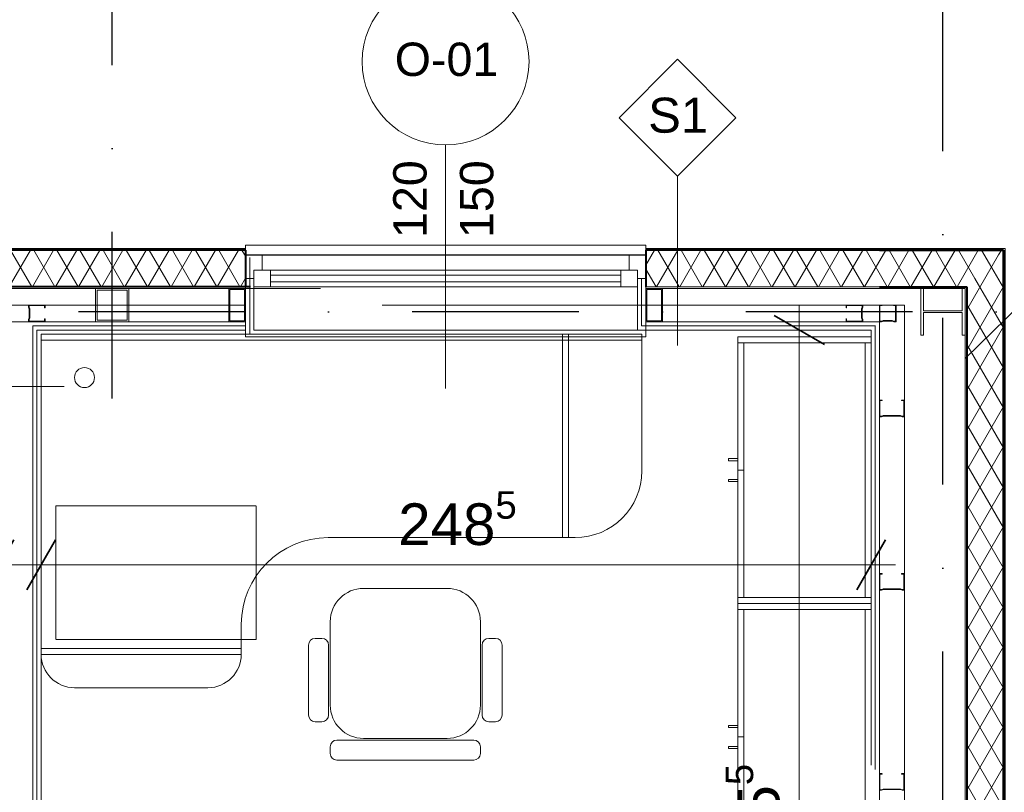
# Model space of a CAD drawing. Header units: millimetres. Extents: x 2016045 to 2079203, y -1576958 to -1542749.
# Tile 104 of 109: x 2038550 to 2041500, y -1553902 to -1551585. Entities that reach past the tile are written whole.
import ezdxf

# ---------------------------------------------------------------- set-up
doc = ezdxf.new("R2010")
doc.units = ezdxf.units.MM
doc.header["$MEASUREMENT"] = 0
for name, pattern in [('HIDDEN2', [1.875, 1.25, -0.625]), ('Kropki i Kreski', [335.138881, 176.388884, -88.194442, 0, -70.555556]), ('OSIE', [1000, 500, -250, 0, -250])]:
    doc.linetypes.add(name, pattern=pattern)
for name, color, linetype, lineweight in [('a___cienka___0.15_Nr_pióra__5', 7, 'Continuous', 40), ('a___przekrojowa___0.5_Nr_pióra__1', 7, 'Continuous', 0), ('Budowlane - Opisy_Nr_pióra__1', 7, 'Continuous', 0), ('Budowlane - Opisy_Nr_pióra__7', 7, 'Continuous', 13), ('Budowlane - Sciany Wew_Nr_pióra__251', 94, 'Continuous', 20), ('Budowlane - Sciany Wew_Nr_pióra__7', 7, 'Continuous', 13), ('Budowlane - Sciany Zew_Nr_pióra__7', 7, 'Continuous', 13), ('Konstrukcja - podkonstrukcja pod panele - belki_Nr_pióra__7', 7, 'Continuous', 13), ('Konstrukcja - scian dzialowych_Nr_pióra__7', 7, 'Continuous', 13), ('okna_Nr_pióra__7', 7, 'Continuous', 13), ('struktura_Nr_pióra__7', 7, 'Continuous', 13), ('Wymiarowanie_Nr_pióra__1', 7, 'Continuous', 0), ('znaczniki okien_Nr_pióra__1', 7, 'Continuous', 0), ('znaczniki okien_Nr_pióra__7', 7, 'Continuous', 13), ('Ściany zewnętrzne_Nr_pióra__1', 7, 'Continuous', 0), ('Ściany zewnętrzne_Nr_pióra__5', 7, 'Continuous', 40), ('Ściany_Nr_pióra__1', 7, 'Continuous', 0), ('Ściany_Nr_pióra__51', 5, 'Continuous', 13)]:
    doc.layers.add(name, color=color, linetype=linetype, lineweight=lineweight)
for name, color, linetype, lineweight, true_color in [('a___przekrojowa___0.5_Nr_pióra__160', 7, 'Continuous', 20, 0x020602), ('drzwi_Nr_pióra__30', 7, 'Continuous', 13, 0x0322fc), ('MEBLE PKN_Nr_pióra__12', 7, 'Continuous', 5, 0x9f9f9f), ('OSIE_Nr_pióra__2', 7, 'Continuous', 25, 0x0322fc), ('Wymiarowanie_Nr_pióra__3', 7, 'Continuous', 35, 0x008200)]:
    doc.layers.add(name, color=color, linetype=linetype, lineweight=lineweight, true_color=true_color)
doc.layers.add('Wymiarowanie', color=7, linetype='Continuous')
doc.layers.add('Ściany zewnętrzne', color=7, linetype='Continuous')
doc.styles.add('GENERATED_STYLE_1', font='arial.ttf')
doc.dimstyles.new('GENERATED_STYLE__1', dxfattribs={"dimtxt": 125, "dimasz": 114, "dimexe": 0.18, "dimexo": 0, "dimgap": 0.09, "dimtad": 1, "dimtih": 1, "dimtoh": 1, "dimdec": 0, "dimlfac": 0.1, "dimzin": 0, "dimdsep": 46, "dimtxsty": 'GENERATED_STYLE_1', "dimblk": 'ARROWHEAD_2', "dimblk1": 'ARROWHEAD_2', "dimblk2": 'ARROWHEAD_2', "dimcen": 0.09, "dimclrd": 7, "dimclre": 7, "dimclrt": 7, "dimadec": 4, "dimazin": 0, "dimtfac": 1, "dimtdec": 4, "dimtmove": 0, "dimatfit": 3, "dimfxl": 0, "dimtolj": 1, "dimtzin": 0, "dimarcsym": 0})
doc.dimstyles.new('GENERATED_STYLE__2', dxfattribs={"dimtxt": 125, "dimasz": 114, "dimexe": 0.18, "dimexo": 0, "dimgap": 0.09, "dimtad": 1, "dimdec": 0, "dimlfac": 0.1, "dimzin": 0, "dimdsep": 46, "dimtxsty": 'GENERATED_STYLE_1', "dimblk": 'ARROWHEAD_2', "dimblk1": 'ARROWHEAD_2', "dimblk2": 'ARROWHEAD_2', "dimcen": 0.09, "dimclrd": 7, "dimclre": 7, "dimclrt": 7, "dimadec": 4, "dimazin": 0, "dimtfac": 1, "dimtdec": 4, "dimtmove": 2, "dimatfit": 3, "dimfxl": 0, "dimtolj": 1, "dimtzin": 0, "dimarcsym": 0})
doc.dimstyles.new('GENERATED_STYLE__3', dxfattribs={"dimtxt": 125, "dimasz": 114, "dimexe": 0.18, "dimexo": 0, "dimgap": 0.09, "dimtad": 1, "dimdec": 0, "dimlfac": 0.1, "dimzin": 0, "dimdsep": 46, "dimtxsty": 'GENERATED_STYLE_1', "dimblk": 'ARROWHEAD_2', "dimblk1": 'ARROWHEAD_2', "dimblk2": 'ARROWHEAD_2', "dimcen": 0.09, "dimclrd": 7, "dimclre": 7, "dimclrt": 7, "dimadec": 4, "dimazin": 0, "dimtfac": 1, "dimtdec": 4, "dimtmove": 0, "dimatfit": 3, "dimfxl": 0, "dimtolj": 1, "dimtzin": 0, "dimarcsym": 0})
pattern_1 = [(60, (1682719.62, -1237567.41), (-51.961524, 30), []), (120, (1682719.62, -1237567.41), (51.961524, 30), [])]

# ---------------------------------------------------------------- blocks, each defined once
blk = doc.blocks.new('Ściana_25', base_point=(2041382.9, -1552390.9))
at = {"layer": 'Ściany zewnętrzne', "linetype": 'Continuous', "lineweight": 0, "true_color": 0x000000}
h = blk.add_hatch(dxfattribs=at)
h.set_pattern_fill('izolacja_miękka', color=18, style=0, pattern_type=2)
h.set_pattern_definition(pattern_1)
h.paths.add_polyline_path([(2041497.9, -1556280.9), (2041497.9, -1552275.9), (2041387.9, -1552385.9), (2041387.9, -1556280.9)])
at = {"layer": 'Ściany zewnętrzne_Nr_pióra__1', "linetype": 'Continuous'}
blk.add_line((2041387.9, -1552385.9), (2041387.9, -1556280.9), dxfattribs=at)
at = {"layer": 'Ściany zewnętrzne_Nr_pióra__1', "linetype": 'Continuous', "flags": 128}
for points in [[(2041502.9, -1556280.9), (2041502.9, -1552270.9)], [(2041382.9, -1552390.9), (2041382.9, -1556280.9)], [(2041387.9, -1556280.9), (2041382.9, -1556280.9)], [(2041502.9, -1556280.9), (2041497.9, -1556280.9)]]:
    blk.add_lwpolyline(points, dxfattribs=at)
at = {"layer": 'Ściany zewnętrzne_Nr_pióra__5', "linetype": 'Continuous'}
blk.add_line((2041497.9, -1556280.9), (2041497.9, -1552275.9), dxfattribs=at)
at = {"layer": 'Ściany zewnętrzne_Nr_pióra__5', "linetype": 'Continuous', "flags": 128}
blk.add_lwpolyline([(2041497.9, -1556280.9), (2041387.9, -1556280.9)], dxfattribs=at)
blk = doc.blocks.new('Ściana_26', base_point=(2041382.9, -1552390.9))
at = {"layer": 'Ściany zewnętrzne', "linetype": 'Continuous', "lineweight": 0, "true_color": 0x000000}
h = blk.add_hatch(dxfattribs=at)
h.set_pattern_fill('izolacja_miękka', color=18, style=0, pattern_type=2)
h.set_pattern_definition(pattern_1)
h.paths.add_polyline_path([(2041497.9, -1552275.9), (2040426, -1552275.9), (2040426, -1552385.9), (2041387.9, -1552385.9)])
at = {"layer": 'Ściany zewnętrzne_Nr_pióra__1', "linetype": 'Continuous'}
blk.add_line((2040426, -1552385.9), (2041387.9, -1552385.9), dxfattribs=at)
at = {"layer": 'Ściany zewnętrzne_Nr_pióra__1', "linetype": 'Continuous', "flags": 128}
for points in [[(2041502.9, -1552270.9), (2040426, -1552270.9)], [(2040426, -1552270.9), (2040426, -1552275.9)], [(2040426, -1552385.9), (2040426, -1552390.9)], [(2040426, -1552390.9), (2041382.9, -1552390.9)]]:
    blk.add_lwpolyline(points, dxfattribs=at)
at = {"layer": 'Ściany zewnętrzne_Nr_pióra__5', "linetype": 'Continuous'}
blk.add_line((2041497.9, -1552275.9), (2040426, -1552275.9), dxfattribs=at)
at = {"layer": 'Ściany zewnętrzne_Nr_pióra__5', "linetype": 'Continuous', "flags": 128}
blk.add_lwpolyline([(2040426, -1552275.9), (2040426, -1552385.9)], dxfattribs=at)
blk = doc.blocks.new('Ściana_39', base_point=(2039226, -1552390.9))
at = {"layer": 'Ściany zewnętrzne', "linetype": 'Continuous', "lineweight": 0, "true_color": 0x000000}
h = blk.add_hatch(dxfattribs=at)
h.set_pattern_fill('izolacja_miękka', color=18, style=0, pattern_type=2)
h.set_pattern_definition(pattern_1)
h.paths.add_polyline_path([(2039226, -1552275.9), (2038271.5, -1552275.9), (2038271.5, -1552385.9), (2039226, -1552385.9)])
at = {"layer": 'Ściany zewnętrzne_Nr_pióra__1', "linetype": 'Continuous'}
blk.add_line((2038271.5, -1552385.9), (2039226, -1552385.9), dxfattribs=at)
at = {"layer": 'Ściany zewnętrzne_Nr_pióra__1', "linetype": 'Continuous', "flags": 128}
for points in [[(2039226, -1552270.9), (2038271.5, -1552270.9)], [(2038271.5, -1552270.9), (2038271.5, -1552275.9)], [(2039226, -1552270.9), (2039226, -1552275.9)], [(2038271.5, -1552385.9), (2038271.5, -1552390.9)], [(2038271.5, -1552390.9), (2039226, -1552390.9)], [(2039226, -1552385.9), (2039226, -1552390.9)]]:
    blk.add_lwpolyline(points, dxfattribs=at)
at = {"layer": 'Ściany zewnętrzne_Nr_pióra__5', "linetype": 'Continuous'}
blk.add_line((2039226, -1552275.9), (2038271.5, -1552275.9), dxfattribs=at)
at = {"layer": 'Ściany zewnętrzne_Nr_pióra__5', "linetype": 'Continuous', "flags": 128}
for points in [[(2038271.5, -1552275.9), (2038271.5, -1552385.9)], [(2039226, -1552275.9), (2039226, -1552385.9)]]:
    blk.add_lwpolyline(points, dxfattribs=at)
blk = doc.blocks.new('*D87', base_point=(1682719.6, -1237567.4))
at = {"layer": 'Wymiarowanie_Nr_pióra__1', "linetype": 'Continuous'}
for p, q in [((2036376.4, -1553332.5), (2036376.4, -1553107.5)), ((2038488.9, -1553332.5), (2038488.9, -1553107.5)), ((2036376.4, -1553220), (2038488.9, -1553220))]:
    blk.add_line(p, q, dxfattribs=at)
at = {"layer": 'Wymiarowanie_Nr_pióra__3', "linetype": 'Continuous'}
for p, q in [((2036419.7, -1553145), (2036333.1, -1553295)), ((2038532.2, -1553145), (2038445.6, -1553295))]:
    blk.add_line(p, q, dxfattribs=at)
at = {"layer": 'Wymiarowanie_Nr_pióra__1', "char_height": 125, "attachment_point": 7, "style": 'GENERATED_STYLE_1'}
for s, insert in [('\\A1;{\\fArial|b0|i0|c238|p38;211\\fArial|b0|i0|c238|p38;\\A1{\\H.66x;\\S5^  ;}}', (2037139.2, -1553196.4)), ('\\A1;{\\fArial|b0|i0|c238|p38;12\\fArial|b0|i0|c238|p38;\\A1{\\H.66x;\\S5^  ;}}', (2038193.2, -1553196.4))]:
    blk.add_mtext(s, dxfattribs=dict(at, insert=insert))
blk = doc.blocks.new('ARROWHEAD_2')
at = {"color": 0, "linetype": 'Continuous', "lineweight": 0}
for p, q in [((-0.378, -0.655), (0.378, 0.655)), ((0, 0), (-1, 0))]:
    blk.add_line(p, q, dxfattribs=at)
blk = doc.blocks.new('*D88', base_point=(1682719.6, -1237567.4))
at = {"layer": 'Wymiarowanie_Nr_pióra__1', "linetype": 'Continuous'}
for p, q in [((2038488.9, -1553332.5), (2038488.9, -1553107.5)), ((2038613.9, -1553332.5), (2038613.9, -1553107.5)), ((2038488.9, -1553220), (2038613.9, -1553220))]:
    blk.add_line(p, q, dxfattribs=at)
at = {"layer": 'Wymiarowanie_Nr_pióra__3', "linetype": 'Continuous'}
for p, q in [((2038532.2, -1553145), (2038445.6, -1553295)), ((2038657.2, -1553145), (2038570.6, -1553295))]:
    blk.add_line(p, q, dxfattribs=at)
blk = doc.blocks.new('*D89', base_point=(1682719.6, -1237567.4))
at = {"layer": 'Wymiarowanie_Nr_pióra__1', "linetype": 'Continuous'}
for p, q in [((2038613.9, -1553332.5), (2038613.9, -1553107.5)), ((2041101.4, -1553332.5), (2041101.4, -1553107.5)), ((2038613.9, -1553220), (2041101.4, -1553220)), ((2041101.4, -1553220), (2041174.7, -1553220))]:
    blk.add_line(p, q, dxfattribs=at)
at = {"layer": 'Wymiarowanie_Nr_pióra__3', "linetype": 'Continuous'}
for p, q in [((2038657.2, -1553145), (2038570.6, -1553295)), ((2041058.1, -1553295), (2041144.7, -1553145))]:
    blk.add_line(p, q, dxfattribs=at)
at = {"layer": 'Wymiarowanie_Nr_pióra__1', "insert": (2039684, -1553197.1), "char_height": 125, "attachment_point": 7, "style": 'GENERATED_STYLE_1'}
blk.add_mtext('\\A1;{\\fArial|b0|i0|c238|p38;248\\fArial|b0|i0|c238|p38;\\A1{\\H.66x;\\S5^  ;}}', dxfattribs=at)
blk = doc.blocks.new('*D90', base_point=(1682719.6, -1237567.4))
at = {"layer": 'Wymiarowanie_Nr_pióra__1', "linetype": 'Continuous'}
for p, q in [((2033660.2, -1552455.1), (2033660.2, -1552528.4)), ((2033547.7, -1552528.4), (2033772.7, -1552528.4)), ((2033660.2, -1552528.4), (2033660.2, -1553820.9)), ((2033547.7, -1553820.9), (2033772.7, -1553820.9))]:
    blk.add_line(p, q, dxfattribs=at)
at = {"layer": 'Wymiarowanie_Nr_pióra__3', "linetype": 'Continuous'}
for p, q in [((2033735.2, -1552571.7), (2033585.2, -1552485.1)), ((2033735.2, -1553864.2), (2033585.2, -1553777.6))]:
    blk.add_line(p, q, dxfattribs=at)
at = {"layer": 'Wymiarowanie_Nr_pióra__1', "char_height": 125, "attachment_point": 7, "rotation": 90, "style": 'GENERATED_STYLE_1'}
for s, insert in [('\\A1;{\\fArial|b0|i0|c238|p38;129\\fArial|b0|i0|c238|p38;\\A1{\\H.66x;\\S5^  ;}}', (2033637.3, -1553220)), ('\\A1;{\\fArial|b0|i0|c238|p38;10}', (2033635.2, -1553777.6))]:
    blk.add_mtext(s, dxfattribs=dict(at, insert=insert))
blk = doc.blocks.new('*D104', base_point=(1682719.6, -1237567.4))
at = {"layer": 'Wymiarowanie_Nr_pióra__1', "linetype": 'Continuous'}
for p, q in [((2040886.1, -1552442.6), (2040886.1, -1552515.9)), ((2040773.6, -1552515.9), (2040998.6, -1552515.9)), ((2040886.1, -1552515.9), (2040886.1, -1555670.9)), ((2040773.6, -1555670.9), (2040998.6, -1555670.9))]:
    blk.add_line(p, q, dxfattribs=at)
at = {"layer": 'Wymiarowanie_Nr_pióra__3', "linetype": 'Continuous'}
for p, q in [((2040961.1, -1552559.2), (2040811.1, -1552472.6)), ((2040961.1, -1555714.2), (2040811.1, -1555627.6))]:
    blk.add_line(p, q, dxfattribs=at)
at = {"layer": 'Wymiarowanie_Nr_pióra__1', "char_height": 125, "attachment_point": 7, "rotation": 90, "style": 'GENERATED_STYLE_1'}
for s, insert in [('\\A1;{\\fArial|b0|i0|c238|p38;315\\fArial|b0|i0|c238|p38;\\A1{\\H.66x;\\S5^  ;}}', (2040863.2, -1554172.2)), ('\\A1;{\\fArial|b0|i0|c238|p38;10}', (2040861.1, -1555627.6))]:
    blk.add_mtext(s, dxfattribs=dict(at, insert=insert))
blk = doc.blocks.new('*D127', base_point=(1682719.6, -1237567.4))
at = {"layer": 'Wymiarowanie_Nr_pióra__1', "linetype": 'Continuous'}
for p, q in [((2044173.5, -1552460.9), (2043948.5, -1552460.9)), ((2044061, -1556060.9), (2044061, -1552460.9)), ((2044173.5, -1556060.9), (2043948.5, -1556060.9))]:
    blk.add_line(p, q, dxfattribs=at)
at = {"layer": 'Wymiarowanie_Nr_pióra__3', "linetype": 'Continuous'}
for p, q in [((2043986, -1552417.6), (2044136, -1552504.2)), ((2043986, -1556017.6), (2044136, -1556104.2))]:
    blk.add_line(p, q, dxfattribs=at)
at = {"layer": 'Wymiarowanie_Nr_pióra__1', "char_height": 125, "attachment_point": 7, "rotation": 90, "style": 'GENERATED_STYLE_1'}
for s, insert in [('\\A1;{\\fArial|b0|i0|c238|p38;19}', (2044036, -1552694)), ('\\A1;{\\fArial|b0|i0|c238|p38;360}', (2044036, -1554498.1))]:
    blk.add_mtext(s, dxfattribs=dict(at, insert=insert))
blk = doc.blocks.new('*D139', base_point=(1682719.6, -1237567.4))
at = {"layer": 'Wymiarowanie_Nr_pióra__1', "linetype": 'Continuous'}
for p, q in [((2041316.4, -1549830.6), (2041316.4, -1549605.6)), ((2041502.9, -1549830.6), (2041502.9, -1549605.6)), ((2041316.4, -1549718.1), (2041502.9, -1549718.1)), ((2041502.9, -1549718.1), (2041576.2, -1549718.1))]:
    blk.add_line(p, q, dxfattribs=at)
at = {"layer": 'Wymiarowanie_Nr_pióra__3', "linetype": 'Continuous'}
for p, q in [((2041359.7, -1549643.1), (2041273.1, -1549793.1)), ((2041459.6, -1549793.1), (2041546.2, -1549643.1))]:
    blk.add_line(p, q, dxfattribs=at)
blk = doc.blocks.new('*D175', base_point=(1682719.6, -1237567.4))
at = {"layer": 'Wymiarowanie_Nr_pióra__1', "linetype": 'Continuous'}
for p, q in [((2038271.5, -1550330.6), (2038271.5, -1550105.6)), ((2039226, -1550330.6), (2039226, -1550105.6)), ((2038271.5, -1550218.1), (2039226, -1550218.1))]:
    blk.add_line(p, q, dxfattribs=at)
at = {"layer": 'Wymiarowanie_Nr_pióra__3', "linetype": 'Continuous'}
for p, q in [((2038314.8, -1550143.1), (2038228.2, -1550293.1)), ((2039269.3, -1550143.1), (2039182.7, -1550293.1))]:
    blk.add_line(p, q, dxfattribs=at)
at = {"layer": 'Wymiarowanie_Nr_pióra__1', "insert": (2038622.6, -1550195.2), "char_height": 125, "attachment_point": 7, "style": 'GENERATED_STYLE_1'}
blk.add_mtext('\\A1;{\\fArial|b0|i0|c238|p38;95\\fArial|b0|i0|c238|p38;\\A1{\\H.66x;\\S5^  ;}}', dxfattribs=at)
blk = doc.blocks.new('*D176', base_point=(1682719.6, -1237567.4))
at = {"layer": 'Wymiarowanie_Nr_pióra__1', "linetype": 'Continuous'}
for p, q in [((2039226, -1550330.6), (2039226, -1550105.6)), ((2040426, -1550330.6), (2040426, -1550105.6)), ((2039226, -1550218.1), (2040426, -1550218.1))]:
    blk.add_line(p, q, dxfattribs=at)
at = {"layer": 'Wymiarowanie_Nr_pióra__3', "linetype": 'Continuous'}
for p, q in [((2039269.3, -1550143.1), (2039182.7, -1550293.1)), ((2040469.3, -1550143.1), (2040382.7, -1550293.1))]:
    blk.add_line(p, q, dxfattribs=at)
at = {"layer": 'Wymiarowanie_Nr_pióra__1', "insert": (2039683.8, -1550193.1), "char_height": 125, "attachment_point": 7, "style": 'GENERATED_STYLE_1'}
blk.add_mtext('\\A1;{\\fArial|b0|i0|c238|p38;120}', dxfattribs=at)
blk = doc.blocks.new('*D177', base_point=(1682719.6, -1237567.4))
at = {"layer": 'Wymiarowanie_Nr_pióra__1', "linetype": 'Continuous'}
for p, q in [((2040426, -1550330.6), (2040426, -1550105.6)), ((2041502.9, -1550330.6), (2041502.9, -1550105.6)), ((2040426, -1550218.1), (2041502.9, -1550218.1)), ((2041502.9, -1550218.1), (2041576.2, -1550218.1))]:
    blk.add_line(p, q, dxfattribs=at)
at = {"layer": 'Wymiarowanie_Nr_pióra__3', "linetype": 'Continuous'}
for p, q in [((2040469.3, -1550143.1), (2040382.7, -1550293.1)), ((2041459.6, -1550293.1), (2041546.2, -1550143.1))]:
    blk.add_line(p, q, dxfattribs=at)
at = {"layer": 'Wymiarowanie_Nr_pióra__1', "insert": (2040790.9, -1550195.2), "char_height": 125, "attachment_point": 7, "style": 'GENERATED_STYLE_1'}
blk.add_mtext('\\A1;{\\fArial|b0|i0|c238|p38;107\\fArial|b0|i0|c238|p38;\\A1{\\H.66x;\\S5^  ;}}', dxfattribs=at)
blk = doc.blocks.new('*D178', base_point=(1682719.6, -1237567.4))
at = {"layer": 'Wymiarowanie_Nr_pióra__1', "linetype": 'Continuous'}
for p, q in [((2023749.9, -1550080.6), (2023749.9, -1549855.6)), ((2041502.9, -1550080.6), (2041502.9, -1549855.6)), ((2023676.5, -1549968.1), (2023749.9, -1549968.1)), ((2023749.9, -1549968.1), (2041502.9, -1549968.1)), ((2041502.9, -1549968.1), (2041576.2, -1549968.1))]:
    blk.add_line(p, q, dxfattribs=at)
at = {"layer": 'Wymiarowanie_Nr_pióra__3', "linetype": 'Continuous'}
for p, q in [((2023793.2, -1549893.1), (2023706.6, -1550043.1)), ((2041459.6, -1550043.1), (2041546.2, -1549893.1))]:
    blk.add_line(p, q, dxfattribs=at)
at = {"layer": 'Wymiarowanie_Nr_pióra__1', "insert": (2032436.7, -1549943.1), "char_height": 125, "attachment_point": 7, "style": 'GENERATED_STYLE_1'}
blk.add_mtext('\\A1;{\\fArial|b0|i0|c238|p38;1776}', dxfattribs=at)

msp = doc.modelspace()

# ---------------------------------------------------------------- linework, layer by layer
at = {"layer": 'a___cienka___0.15_Nr_pióra__5', "linetype": 'Continuous'}
for p, q in [((2041126, -1552275.9), (2041497.9, -1552275.9)), ((2041497.9, -1552275.9), (2041497.9, -1556280.9)), ((2041126, -1552385.9), (2041387.9, -1552385.9)), ((2041387.9, -1552385.9), (2041387.9, -1556280.9))]:
    msp.add_line(p, q, dxfattribs=at)
at = {"layer": 'a___cienka___0.15_Nr_pióra__5', "linetype": 'Continuous', "flags": 128}
msp.add_lwpolyline([(2039241, -1552385.9), (2038166, -1552385.9)], dxfattribs=at)
at = {"layer": 'a___przekrojowa___0.5_Nr_pióra__1', "linetype": 'Continuous'}
for p, q in [((2041126, -1552270.9), (2041502.9, -1552270.9)), ((2039251, -1552360.9), (2039226, -1552360.9)), ((2039251, -1552515.9), (2039251, -1552360.9)), ((2040401, -1552515.9), (2040401, -1552360.9)), ((2041101, -1552390.9), (2041126, -1552390.9)), ((2040426, -1552515.9), (2040401, -1552515.9))]:
    msp.add_line(p, q, dxfattribs=at)
at = {"layer": 'a___przekrojowa___0.5_Nr_pióra__160', "linetype": 'Continuous', "flags": 128}
for points in [[(2038876.5, -1552390.9), (2038776.5, -1552390.9), (2038776.5, -1552490.9), (2038876.5, -1552490.9)], [(2038781.5, -1552485.9), (2038871.5, -1552485.9), (2038871.5, -1552395.9), (2038781.5, -1552395.9)], [(2039176.2, -1552390.9), (2039226.2, -1552390.9), (2039226.2, -1552490.9), (2039176.2, -1552490.9)], [(2039223.2, -1552487.9), (2039179.2, -1552487.9), (2039179.2, -1552393.9), (2039223.2, -1552393.9)], [(2040476.2, -1552490.9), (2040426, -1552490.9), (2040426, -1552390.9), (2040476.2, -1552390.9)], [(2040429.2, -1552393.9), (2040473.2, -1552393.9), (2040473.2, -1552487.9), (2040429.2, -1552487.9)], [(2041382.9, -1552390.9), (2041374.4, -1552390.9), (2041374.4, -1552458.2), (2041258.4, -1552458.2), (2041258.4, -1552390.9), (2041249.9, -1552390.9), (2041249.9, -1552530.9), (2041258.4, -1552530.9), (2041258.4, -1552463.7), (2041374.4, -1552463.7), (2041374.4, -1552530.9), (2041382.9, -1552530.9)]]:
    msp.add_lwpolyline(points, close=True, dxfattribs=at)
at = {"layer": 'Budowlane - Opisy_Nr_pióra__1', "linetype": 'Continuous'}
for p, q in [((2040521.3, -1551704), (2040346.3, -1551879)), ((2040696.3, -1551879), (2040521.3, -1551704)), ((2040346.3, -1551879), (2040521.3, -1552054)), ((2040521.3, -1552054), (2040696.3, -1551879)), ((2040521.3, -1552562.2), (2040521.3, -1552054)), ((2038353.8, -1552684.9), (2038682.9, -1552684.9))]:
    msp.add_line(p, q, dxfattribs=at)
at = {"layer": 'Budowlane - Opisy_Nr_pióra__7', "linetype": 'Continuous', "flags": 128}
msp.add_lwpolyline([(2041382.9, -1552600.9), (2041630.4, -1552359.5), (2041775.4, -1552359.5)], dxfattribs=at)
at = {"layer": 'Budowlane - Sciany Wew_Nr_pióra__251', "linetype": 'Continuous'}
for p, q in [((2041126.4, -1552490.9), (2040426, -1552490.9)), ((2041126, -1553845.9), (2041126, -1552490.9)), ((2039226.4, -1552503.4), (2038588.9, -1552503.4)), ((2038588.9, -1554833.4), (2038588.9, -1552503.4)), ((2038601.4, -1554820.9), (2038601.4, -1552515.9)), ((2039226.4, -1552515.9), (2038601.4, -1552515.9)), ((2041113.9, -1552503.4), (2040426.4, -1552503.4)), ((2041113.5, -1553833.4), (2041113.5, -1552503.4)), ((2041126.4, -1555695.9), (2041126.4, -1553895.9))]:
    msp.add_line(p, q, dxfattribs=at)
at = {"layer": 'Budowlane - Sciany Wew_Nr_pióra__7', "linetype": 'Continuous'}
for p, q in [((2038601, -1552440.9), (2038600.5, -1552440.9)), ((2039686, -1552440.9), (2039685.5, -1552440.9)), ((2041051, -1552440.9), (2041051.5, -1552440.9)), ((2041176, -1552465.9), (2041176, -1552466.4))]:
    msp.add_line(p, q, dxfattribs=at)
at = {"layer": 'Budowlane - Sciany Zew_Nr_pióra__7', "linetype": 'Continuous'}
for p, q in [((2039451, -1552390.9), (2035851, -1552390.9)), ((2041382.9, -1552390.9), (2041126, -1552390.9)), ((2041382.9, -1552597.9), (2041382.9, -1552390.9)), ((2041382.9, -1556057.9), (2041382.9, -1552463.9))]:
    msp.add_line(p, q, dxfattribs=at)
at = {"layer": 'drzwi_Nr_pióra__30', "linetype": 'Continuous'}
for p, q in [((2039226.4, -1552535.9), (2039226.4, -1552280.9)), ((2040426.4, -1552280.9), (2040426.4, -1552535.9)), ((2039276.4, -1552310.9), (2039276.4, -1552335.9)), ((2040376.4, -1552310.9), (2040376.4, -1552335.9)), ((2040401.4, -1552335.9), (2039251.4, -1552335.9)), ((2039251.4, -1552335.9), (2039251.4, -1552385.9)), ((2039301.4, -1552385.9), (2039301.4, -1552335.9)), ((2039301.4, -1552350.9), (2040351.4, -1552350.9)), ((2040351.4, -1552335.9), (2040351.4, -1552385.9)), ((2040401.4, -1552385.9), (2040401.4, -1552335.9)), ((2039226.4, -1552360.9), (2039251.4, -1552360.9)), ((2040351.4, -1552370.9), (2039301.4, -1552370.9)), ((2040426.4, -1552360.9), (2040401.4, -1552360.9)), ((2039251.4, -1552385.9), (2040401.4, -1552385.9)), ((2041076, -1552390.9), (2041126, -1552390.9)), ((2040426.4, -1552535.9), (2039226.4, -1552535.9))]:
    msp.add_line(p, q, dxfattribs=at)
at = {"layer": 'Konstrukcja - podkonstrukcja pod panele - belki_Nr_pióra__7', "linetype": 'Continuous'}
for p, q in [((2038766, -1552390.9), (2036466.7, -1552390.9)), ((2038766, -1552390.9), (2036466.7, -1552390.9)), ((2038766, -1552390.9), (2036466.7, -1552390.9)), ((2038776, -1552390.9), (2036476, -1552390.9)), ((2041382.9, -1556057.9), (2041382.9, -1552463.9))]:
    msp.add_line(p, q, dxfattribs=at)
at = {"layer": 'Konstrukcja - scian dzialowych_Nr_pióra__7', "linetype": 'Continuous'}
for p, q in [((2039226.2, -1552440.9), (2038201.4, -1552440.9)), ((2038576, -1552447.6), (2038576, -1552440.9)), ((2038576, -1552440.9), (2038626, -1552440.9)), ((2038624.4, -1552442.6), (2038577.7, -1552442.6)), ((2038577.7, -1552442.6), (2038577.7, -1552447.3)), ((2038624.4, -1552448.4), (2038624.4, -1552442.6)), ((2038626, -1552448.4), (2038626, -1552440.9)), ((2038626, -1552440.9), (2038626, -1552448.4)), ((2038726, -1552440.9), (2038776, -1552440.9)), ((2041026, -1552448.4), (2041026, -1552440.9)), ((2041076, -1552440.9), (2041026, -1552440.9)), ((2041026, -1552440.9), (2041026, -1552448.4)), ((2041027.7, -1552448.4), (2041027.7, -1552442.6)), ((2041027.7, -1552442.6), (2041074.4, -1552442.6)), ((2041074.4, -1552442.6), (2041074.4, -1552447.3)), ((2041076, -1552447.6), (2041076, -1552440.9)), ((2041126, -1552440.9), (2041133.5, -1552440.9)), ((2041133.5, -1552440.9), (2041126, -1552440.9)), ((2041126, -1552440.9), (2041126, -1552490.9)), ((2041127.7, -1552489.3), (2041127.7, -1552442.6)), ((2041127.7, -1552442.6), (2041133.5, -1552442.6)), ((2041133.5, -1552440.9), (2041134.2, -1552441)), ((2041134.2, -1552440.9), (2041133.5, -1552440.9)), ((2041133.5, -1552442.6), (2041134.2, -1552442.6)), ((2041134.2, -1552441), (2041134.7, -1552440.5)), ((2041134.7, -1552441.4), (2041134.2, -1552440.9)), ((2041134.2, -1552442.6), (2041134.7, -1552442.1)), ((2041134.7, -1552442.1), (2041134.7, -1552441.4)), ((2041168.5, -1552440.9), (2041168, -1552441.4)), ((2041168, -1552441.4), (2041168, -1552442.1)), ((2041168, -1552442.1), (2041168.5, -1552442.6)), ((2041168.5, -1552440.9), (2041176, -1552440.9)), ((2041176, -1552440.9), (2041168.5, -1552440.9)), ((2041168.5, -1552442.6), (2041174.4, -1552442.6)), ((2041174.4, -1552442.6), (2041174.4, -1552489.3)), ((2041176, -1552490.9), (2041176, -1552440.9)), ((2041201, -1556300.9), (2041201, -1552440.9)), ((2038578, -1552452.9), (2038576, -1552447.6)), ((2038577.7, -1552447.3), (2038579.7, -1552452.6)), ((2038578, -1552465.9), (2038578, -1552452.9)), ((2038578, -1552478.9), (2038578, -1552465.9)), ((2038579.7, -1552452.6), (2038579.7, -1552465.9)), ((2038579.7, -1552465.9), (2038579.7, -1552479.2)), ((2038624.8, -1552449), (2038624.4, -1552448.4)), ((2038625.6, -1552449), (2038624.8, -1552449)), ((2038626, -1552448.4), (2038625.6, -1552449)), ((2041026, -1552448.4), (2041026.5, -1552449)), ((2041026.5, -1552449), (2041027.2, -1552449)), ((2041027.2, -1552449), (2041027.7, -1552448.4)), ((2041074.4, -1552447.3), (2041072.4, -1552452.6)), ((2041072.4, -1552452.6), (2041072.4, -1552465.9)), ((2041072.4, -1552465.9), (2041072.4, -1552479.2)), ((2041074, -1552452.9), (2041076, -1552447.6)), ((2041074, -1552465.9), (2041074, -1552452.9)), ((2041074, -1552478.9), (2041074, -1552465.9)), ((2038576, -1552484.3), (2038578, -1552478.9)), ((2038576, -1552490.9), (2038576, -1552484.3)), ((2038626, -1552490.9), (2038576, -1552490.9)), ((2038579.7, -1552479.2), (2038577.7, -1552484.6)), ((2038577.7, -1552484.6), (2038577.7, -1552489.3)), ((2038577.7, -1552489.3), (2038624.4, -1552489.3)), ((2038624.4, -1552482.7), (2038624.9, -1552482.2)), ((2038624.4, -1552483.4), (2038624.4, -1552482.7)), ((2038624.4, -1552489.3), (2038624.4, -1552483.4)), ((2038624.9, -1552482.2), (2038625.6, -1552482.2)), ((2038625.6, -1552482.2), (2038626.1, -1552482.7)), ((2038626, -1552482.7), (2038626.5, -1552482.2)), ((2038626, -1552483.4), (2038626, -1552482.7)), ((2038626.1, -1552482.7), (2038626, -1552483.4)), ((2038626, -1552490.9), (2038626, -1552483.4)), ((2038626, -1552483.4), (2038626, -1552490.9)), ((2041026.1, -1552482.7), (2041025.6, -1552482.2)), ((2041026.5, -1552482.2), (2041026, -1552482.7)), ((2041026, -1552483.4), (2041026.1, -1552482.7)), ((2041026, -1552482.7), (2041026, -1552483.4)), ((2041026, -1552490.9), (2041026, -1552483.4)), ((2041026, -1552483.4), (2041026, -1552490.9)), ((2041026, -1552490.9), (2041076, -1552490.9)), ((2041027.2, -1552482.2), (2041026.5, -1552482.2)), ((2041027.7, -1552482.7), (2041027.2, -1552482.2)), ((2041027.7, -1552483.4), (2041027.7, -1552482.7)), ((2041027.7, -1552489.3), (2041027.7, -1552483.4)), ((2041074.4, -1552489.3), (2041027.7, -1552489.3)), ((2041072.4, -1552479.2), (2041074.4, -1552484.6)), ((2041076, -1552484.3), (2041074, -1552478.9)), ((2041074.4, -1552484.6), (2041074.4, -1552489.3)), ((2041076, -1552490.9), (2041076, -1552484.3)), ((2041126, -1552490.9), (2041132.7, -1552490.9)), ((2041132.4, -1552489.3), (2041127.7, -1552489.3)), ((2041137.7, -1552487.3), (2041132.4, -1552489.3)), ((2041132.7, -1552490.9), (2041138, -1552488.9)), ((2041151, -1552487.3), (2041137.7, -1552487.3)), ((2041138, -1552488.9), (2041151, -1552488.9)), ((2041164.3, -1552487.3), (2041151, -1552487.3)), ((2041151, -1552488.9), (2041164, -1552488.9)), ((2041164, -1552488.9), (2041169.4, -1552490.9)), ((2041169.7, -1552489.3), (2041164.3, -1552487.3)), ((2041169.4, -1552490.9), (2041176, -1552490.9)), ((2041174.4, -1552489.3), (2041169.7, -1552489.3)), ((2041133.5, -1552725.9), (2041126, -1552725.9)), ((2041126, -1552725.9), (2041126, -1552775.9)), ((2041127.7, -1552774.3), (2041127.7, -1552727.6)), ((2041127.7, -1552727.6), (2041133.5, -1552727.6)), ((2041134.1, -1552726.4), (2041133.5, -1552725.9)), ((2041133.5, -1552727.6), (2041134.1, -1552727.1)), ((2041134.1, -1552727.1), (2041134.1, -1552726.4)), ((2041192.8, -1552725.9), (2041192.3, -1552726.4)), ((2041192.3, -1552726.4), (2041192.3, -1552727.1)), ((2041192.3, -1552727.1), (2041192.8, -1552727.6)), ((2041193.5, -1552725.9), (2041192.8, -1552725.9)), ((2041192.8, -1552727.6), (2041193.5, -1552727.6)), ((2041201, -1552725.9), (2041193.5, -1552725.9)), ((2041193.5, -1552727.6), (2041199.4, -1552727.6)), ((2041199.4, -1552727.6), (2041199.4, -1552774.3)), ((2041126, -1552775.9), (2041132.7, -1552775.9)), ((2041132.4, -1552774.3), (2041127.7, -1552774.3)), ((2041137.7, -1552772.3), (2041132.4, -1552774.3)), ((2041132.7, -1552775.9), (2041138, -1552773.9)), ((2041189.3, -1552772.3), (2041137.7, -1552772.3)), ((2041138, -1552773.9), (2041189, -1552773.9)), ((2041189, -1552773.9), (2041194.4, -1552775.9)), ((2041194.7, -1552774.3), (2041189.3, -1552772.3)), ((2041194.4, -1552775.9), (2041201, -1552775.9)), ((2041199.4, -1552774.3), (2041194.7, -1552774.3)), ((2041133.5, -1553245.9), (2041126, -1553245.9)), ((2041126, -1553245.9), (2041126, -1553295.9)), ((2041127.7, -1553294.3), (2041127.7, -1553247.6)), ((2041127.7, -1553247.6), (2041133.5, -1553247.6)), ((2041134.1, -1553246.4), (2041133.5, -1553245.9)), ((2041133.5, -1553247.6), (2041134.1, -1553247.1)), ((2041134.1, -1553247.1), (2041134.1, -1553246.4)), ((2041192.8, -1553245.9), (2041192.3, -1553246.4)), ((2041192.3, -1553246.4), (2041192.3, -1553247.1)), ((2041192.3, -1553247.1), (2041192.8, -1553247.6)), ((2041193.5, -1553245.9), (2041192.8, -1553245.9)), ((2041192.8, -1553247.6), (2041193.5, -1553247.6)), ((2041201, -1553245.9), (2041193.5, -1553245.9)), ((2041193.5, -1553247.6), (2041199.4, -1553247.6)), ((2041199.4, -1553247.6), (2041199.4, -1553294.3)), ((2041126, -1553295.9), (2041132.7, -1553295.9)), ((2041132.4, -1553294.3), (2041127.7, -1553294.3)), ((2041137.7, -1553292.3), (2041132.4, -1553294.3)), ((2041132.7, -1553295.9), (2041138, -1553293.9)), ((2041189.3, -1553292.3), (2041137.7, -1553292.3)), ((2041138, -1553293.9), (2041189, -1553293.9)), ((2041189, -1553293.9), (2041194.4, -1553295.9)), ((2041194.7, -1553294.3), (2041189.3, -1553292.3)), ((2041194.4, -1553295.9), (2041201, -1553295.9)), ((2041199.4, -1553294.3), (2041194.7, -1553294.3)), ((2041133.5, -1553845.9), (2041126, -1553845.9)), ((2041126, -1553845.9), (2041126, -1553895.9)), ((2041127.7, -1553894.3), (2041127.7, -1553847.6)), ((2041127.7, -1553847.6), (2041133.5, -1553847.6)), ((2041134.1, -1553846.4), (2041133.5, -1553845.9)), ((2041133.5, -1553847.6), (2041134.1, -1553847.1)), ((2041134.1, -1553847.1), (2041134.1, -1553846.4)), ((2041192.8, -1553845.9), (2041192.3, -1553846.4)), ((2041192.3, -1553846.4), (2041192.3, -1553847.1)), ((2041192.3, -1553847.1), (2041192.8, -1553847.6)), ((2041193.5, -1553845.9), (2041192.8, -1553845.9)), ((2041192.8, -1553847.6), (2041193.5, -1553847.6)), ((2041201, -1553845.9), (2041193.5, -1553845.9)), ((2041193.5, -1553847.6), (2041199.4, -1553847.6)), ((2041199.4, -1553847.6), (2041199.4, -1553894.3)), ((2041126, -1553895.9), (2041132.7, -1553895.9)), ((2041132.4, -1553894.3), (2041127.7, -1553894.3)), ((2041137.7, -1553892.3), (2041132.4, -1553894.3)), ((2041132.7, -1553895.9), (2041138, -1553893.9)), ((2041189.3, -1553892.3), (2041137.7, -1553892.3)), ((2041138, -1553893.9), (2041189, -1553893.9)), ((2041189, -1553893.9), (2041194.4, -1553895.9)), ((2041194.7, -1553894.3), (2041189.3, -1553892.3)), ((2041194.4, -1553895.9), (2041201, -1553895.9)), ((2041199.4, -1553894.3), (2041194.7, -1553894.3))]:
    msp.add_line(p, q, dxfattribs=at)
at = {"layer": 'MEBLE PKN_Nr_pióra__12', "linetype": 'Continuous'}
for p, q in [((2038613.9, -1552528.4), (2040413.9, -1552528.4)), ((2040413.9, -1552528.4), (2040413.9, -1552938.4)), ((2038613.9, -1552546.4), (2040413.9, -1552546.4)), ((2040701.4, -1552535.9), (2041101.4, -1552535.9)), ((2040701.4, -1554935.9), (2040701.4, -1552535.9)), ((2041101.4, -1552553.9), (2040701.4, -1552553.9)), ((2040719.4, -1552553.9), (2040719.4, -1553317.9)), ((2041083.4, -1552553.9), (2041083.4, -1553317.9)), ((2040673.5, -1552907.6), (2040673.5, -1552901.5)), ((2040673.5, -1552901.5), (2040701.4, -1552901.5)), ((2040701.4, -1552907.6), (2040673.5, -1552907.6)), ((2040701.4, -1552935.9), (2040719.4, -1552935.9)), ((2040701.4, -1552964.3), (2040673.5, -1552964.3)), ((2040673.5, -1552964.3), (2040673.5, -1552970.4)), ((2040673.5, -1552970.4), (2040701.4, -1552970.4)), ((2040213.9, -1553138.4), (2039473.9, -1553138.4)), ((2039580.3, -1553290.5), (2039830.3, -1553290.5)), ((2040701.4, -1553317.9), (2041101.4, -1553317.9)), ((2040701.4, -1553335.9), (2041101.4, -1553335.9)), ((2041101.4, -1553353.9), (2040701.4, -1553353.9)), ((2040719.4, -1553353.9), (2040719.4, -1554117.9)), ((2041083.4, -1553353.9), (2041083.4, -1554117.9)), ((2039213.9, -1553398.4), (2039213.9, -1553488.4)), ((2039480.3, -1553640.5), (2039480.3, -1553390.5)), ((2039930.3, -1553390.5), (2039930.3, -1553640.5)), ((2039455.3, -1553440.5), (2039435.3, -1553440.5)), ((2039975.3, -1553440.5), (2039955.3, -1553440.5)), ((2039415.3, -1553460.5), (2039415.3, -1553670.5)), ((2039475.3, -1553670.5), (2039475.3, -1553460.5)), ((2039935.3, -1553460.5), (2039935.3, -1553670.5)), ((2039995.3, -1553670.5), (2039995.3, -1553460.5)), ((2039113.9, -1553588.4), (2038713.9, -1553588.4)), ((2039435.3, -1553690.5), (2039455.3, -1553690.5)), ((2039955.3, -1553690.5), (2039975.3, -1553690.5)), ((2040673.5, -1553707.6), (2040673.5, -1553701.5)), ((2040673.5, -1553701.5), (2040701.4, -1553701.5)), ((2040701.4, -1553707.6), (2040673.5, -1553707.6)), ((2039830.3, -1553740.5), (2039580.3, -1553740.5)), ((2040701.4, -1553735.9), (2040719.4, -1553735.9)), ((2039480.3, -1553765.5), (2039480.3, -1553785.5)), ((2039910.3, -1553745.5), (2039500.3, -1553745.5)), ((2039930.3, -1553785.5), (2039930.3, -1553765.5)), ((2040701.4, -1553764.3), (2040673.5, -1553764.3)), ((2040673.5, -1553764.3), (2040673.5, -1553770.4)), ((2040673.5, -1553770.4), (2040701.4, -1553770.4)), ((2039500.3, -1553805.5), (2039910.3, -1553805.5))]:
    msp.add_line(p, q, dxfattribs=at)
at = {"layer": 'MEBLE PKN_Nr_pióra__12', "linetype": 'HIDDEN2'}
for p, q in [((2040175.9, -1553138.4), (2040175.9, -1552528.4)), ((2040193.9, -1553138.4), (2040193.9, -1552528.4)), ((2038658.1, -1553443.4), (2038658.1, -1553043.4)), ((2038658.1, -1553043.4), (2039258.1, -1553043.4)), ((2039258.1, -1553043.4), (2039258.1, -1553443.4)), ((2039258.1, -1553443.4), (2038658.1, -1553443.4)), ((2038613.9, -1553470.4), (2039213.9, -1553470.4)), ((2038613.9, -1553488.4), (2039213.9, -1553488.4))]:
    msp.add_line(p, q, dxfattribs=at)
at = {"layer": 'MEBLE PKN_Nr_pióra__12', "linetype": 'Continuous'}
msp.add_circle((2038743.9, -1552658.4), 30, dxfattribs=at)
for centre, radius, start, end in [((2040213.9, -1552938.4), 200, 270, 0), ((2039473.9, -1553398.4), 260, 90, 180), ((2039580.3, -1553390.5), 100, 90, 180), ((2039830.3, -1553390.5), 100, 0, 90), ((2039435.3, -1553460.5), 20, 90, 180), ((2039455.3, -1553460.5), 20, 0, 90), ((2039955.3, -1553460.5), 20, 90, 180), ((2039975.3, -1553460.5), 20, 0, 90), ((2038713.9, -1553488.4), 100, 180, 270), ((2039113.9, -1553488.4), 100, 270, 0), ((2039580.3, -1553640.5), 100, 180, 270), ((2039830.3, -1553640.5), 100, 270, 0), ((2039435.3, -1553670.5), 20, 180, 270), ((2039455.3, -1553670.5), 20, 270, 0), ((2039955.3, -1553670.5), 20, 180, 270), ((2039975.3, -1553670.5), 20, 270, 0), ((2039500.3, -1553765.5), 20, 90, 180), ((2039910.3, -1553765.5), 20, 0, 90), ((2039500.3, -1553785.5), 20, 180, 270), ((2039910.3, -1553785.5), 20, 270, 0)]:
    msp.add_arc(centre, radius, start, end, dxfattribs=at)
at = {"layer": 'okna_Nr_pióra__7', "linetype": 'Continuous'}
for p, q in [((2039226, -1552289.9), (2039226, -1552260.9)), ((2040426, -1552260.9), (2039226, -1552260.9)), ((2040426, -1552289.9), (2040426, -1552260.9)), ((2040426, -1552289.9), (2039226, -1552289.9)), ((2040426, -1552290.9), (2039226, -1552290.9)), ((2040376, -1552290.9), (2039276, -1552290.9)), ((2039276, -1552290.9), (2039276, -1552335.9)), ((2040376, -1552335.9), (2040376, -1552290.9)), ((2039251, -1552385.9), (2039251, -1552335.9)), ((2039251, -1552335.9), (2039301, -1552335.9)), ((2040351, -1552335.9), (2039301, -1552335.9)), ((2039301, -1552335.9), (2039301, -1552385.9)), ((2039301, -1552350.9), (2040351, -1552350.9)), ((2040351, -1552385.9), (2040351, -1552335.9)), ((2040351, -1552335.9), (2040401, -1552335.9)), ((2040401, -1552335.9), (2040401, -1552385.9)), ((2039251, -1552360.9), (2039226, -1552360.9)), ((2040351, -1552370.9), (2039301, -1552370.9)), ((2040401, -1552515.9), (2039251, -1552515.9))]:
    msp.add_line(p, q, dxfattribs=at)
at = {"layer": 'OSIE_Nr_pióra__2', "linetype": 'OSIE'}
for p, q in [((2038826.4, -1552721.2), (2038826.4, -1549568.1)), ((2041316.4, -1572981.5), (2041316.4, -1549568.1)), ((2044226, -1552460.9), (2020876.3, -1552460.9))]:
    msp.add_line(p, q, dxfattribs=at)
at = {"layer": 'struktura_Nr_pióra__7', "linetype": 'Continuous'}
for p, q in [((2039238.5, -1552360.9), (2039251, -1552360.9)), ((2040426, -1552360.9), (2040413.5, -1552360.9)), ((2040413.5, -1552503.4), (2040413.5, -1552360.9)), ((2040426, -1552490.9), (2040426, -1552360.9)), ((2041113.5, -1552390.9), (2041101, -1552390.9)), ((2041126, -1552390.9), (2041113.5, -1552390.9)), ((2039636, -1552440.9), (2041201, -1552440.9)), ((2041126, -1552465.9), (2041126, -1552478.4)), ((2038201, -1552490.9), (2039176.2, -1552490.9)), ((2038588.5, -1552490.9), (2038576, -1552490.9)), ((2038601, -1552490.9), (2038588.5, -1552490.9)), ((2041051, -1552490.9), (2041063.5, -1552490.9)), ((2041063.5, -1552490.9), (2041076, -1552490.9)), ((2041126, -1552478.4), (2041126, -1552490.9)), ((2040426, -1552503.4), (2040413.5, -1552503.4))]:
    msp.add_line(p, q, dxfattribs=at)
at = {"layer": 'znaczniki okien_Nr_pióra__1', "linetype": 'Continuous'}
msp.add_line((2039826, -1551960.9), (2039826, -1552690.9), dxfattribs=at)
for start, end in [(0, 180), (180, 0)]:
    msp.add_arc((2039826, -1551710.9), 250, start, end, dxfattribs=at)
at = {"layer": 'Ściany_Nr_pióra__1', "linetype": 'Kropki i Kreski'}
msp.add_line((2038896.4, -1552440.9), (2038756.4, -1552440.9), dxfattribs=at)
at = {"layer": 'Ściany_Nr_pióra__51', "linetype": 'Continuous'}
for p, q in [((2039238.9, -1552528.4), (2039238.9, -1552298.4)), ((2039238.9, -1552528.4), (2039238.9, -1552298.4)), ((2039226.4, -1552528.4), (2038613.9, -1552528.4)), ((2038613.9, -1554808.4), (2038613.9, -1552528.4)), ((2041101.4, -1552515.9), (2040426.4, -1552515.9)), ((2041101.4, -1553820.9), (2041101.4, -1552515.9))]:
    msp.add_line(p, q, dxfattribs=at)

# ---------------------------------------------------------------- block references
at = {"layer": 'Ściany zewnętrzne'}
for name, p in [('Ściana_39', (2039226, -1552390.9)), ('Ściana_26', (2041382.9, -1552390.9)), ('Ściana_25', (2041382.9, -1552390.9))]:
    msp.add_blockref(name, p, dxfattribs=at)

# ---------------------------------------------------------------- texts
at = {"layer": 'Budowlane - Opisy_Nr_pióra__7', "linetype": 'Continuous', "insert": (2040433.2, -1551925.5), "char_height": 105, "attachment_point": 7, "style": 'GENERATED_STYLE_1'}
msp.add_mtext('\\A1;{\\fArial|b0|i0|c238|p38;S1}', dxfattribs=at)
at = {"layer": 'znaczniki okien_Nr_pióra__7', "linetype": 'Continuous', "insert": (2039673.6, -1551755.3), "char_height": 100, "attachment_point": 7, "style": 'GENERATED_STYLE_1'}
msp.add_mtext('\\A1;{\\fArial|b0|i0|c238|p38;O-01}', dxfattribs=at)
at = {"layer": 'znaczniki okien_Nr_pióra__7', "linetype": 'Continuous', "char_height": 100, "attachment_point": 7, "rotation": 90, "style": 'GENERATED_STYLE_1'}
for s, insert in [('\\A1;{\\fArial|b0|i0|c238|p38;120}', (2039770.4, -1552239.8)), ('\\A1;{\\fArial|b0|i0|c238|p38;150}', (2039970.4, -1552239.8))]:
    msp.add_mtext(s, dxfattribs=dict(at, insert=insert))

# ---------------------------------------------------------------- dimensions: what is measured, and where the dimension line sits
at = {"layer": 'Wymiarowanie', "linetype": 'Continuous'}
for base, p1, text, picture, middle in [((2041502.9, -1549718.1), (2041316.4, -1549568.1), '19', '*D139', (2041178.2, -1549630.6)), ((2041502.9, -1549968.1), (2023749.9, -1555870.9), '1776', '*D178', (2032626.4, -1549880.6))]:
    dim = msp.add_linear_dim(base=base, p1=p1, p2=(2041502.9, -1552270.9), text=text, dimstyle='GENERATED_STYLE__1', dxfattribs=at)
    dim.commit()
    dim.dimension.update_dxf_attribs({"geometry": picture, "text_midpoint": middle, "dimtype": 160})
for base, p1, p2, picture, middle in [((2039226, -1550218.1), (2038271.5, -1552270.9), (2039226, -1552270.9), '*D175', (2038842.6, -1550130.6)), ((2041502.9, -1550218.1), (2040426, -1552270.9), (2041502.9, -1552270.9), '*D177', (2041058.3, -1550130.6)), ((2040426, -1550218.1), (2039226, -1552270.9), (2040426, -1552270.9), '*D176', (2039826, -1550130.6)), ((2038488.9, -1553220), (2036376.4, -1553668.4), (2038488.9, -1553674.7), '*D87', (2037400.3, -1553132.5)), ((2041101.4, -1553220), (2038613.9, -1553668.4), (2041101.4, -1553168.4), '*D89', (2039951.5, -1553132.5)), ((2038613.8936139, -1553220.0128062), (2038488.8936139, -1553674.6916169), (2038613.8936139, -1553668.4416569), '*D88', (2038413.2237377, -1553132.5128062))]:
    dim = msp.add_linear_dim(base=base, p1=p1, p2=p2, dimstyle='GENERATED_STYLE__1', dxfattribs=at)
    dim.commit()
    dim.dimension.update_dxf_attribs({"geometry": picture, "text_midpoint": middle, "dimtype": 160})
for base, p1, p2, angle, dimstyle, picture, middle in [((2044061, -1552460.9), (2020826.3, -1556060.9), (2044226, -1552460.9), 90, 'GENERATED_STYLE__3', '*D127', (2043973.5, -1554355.8)), ((2040886.07789, -1555670.9416169), (2031776.3836139, -1552515.9416169), (2040788.8836139, -1555670.9416169), 270, 'GENERATED_STYLE__3', '*D104', (2040798.57789, -1553904.7440878)), ((2033660.2, -1553820.9), (2038920.1, -1552528.4), (2032951.4, -1553820.9), 270, 'GENERATED_STYLE__2', '*D90', (2033572.7, -1552952.6))]:
    dim = msp.add_linear_dim(base=base, p1=p1, p2=p2, angle=angle, dimstyle=dimstyle, dxfattribs=at)
    dim.commit()
    dim.dimension.update_dxf_attribs({"geometry": picture, "text_midpoint": middle, "dimtype": 160, "text_rotation": 90})

doc.saveas('drawing.dxf')
